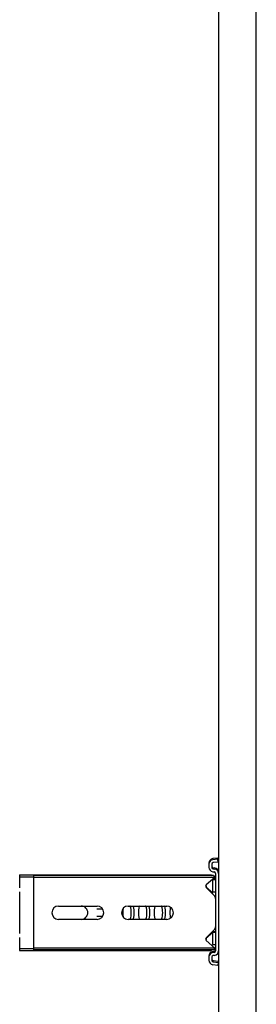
# Model space of a CAD drawing. Header units: centimetres. Extents: x 0 to 55409, y -2708 to 14680.
# Tile 139 of 215: x 50602 to 50618, y 4801 to 4868. Entities that reach past the tile are written whole.
import ezdxf

# ---------------------------------------------------------------- set-up
doc = ezdxf.new("R2010")
doc.units = ezdxf.units.CM
doc.header["$LTSCALE"] = 0.01
doc.layers.add('A-konstrukcja', color=7, linetype='Continuous')

# ---------------------------------------------------------------- blocks, each defined once
blk = doc.blocks.new('A$7E8814B27261F1')
at = {"color": 7, "linetype": 'Continuous'}
for p, q in [((2901.79, 4584.23), (2901.79, 4535.24)), ((2903.21, 4584.23), (2901.79, 4584.23)), ((2903.21, 4584.23), (2903.21, 4575)), ((2906.93, 4584.23), (2903.21, 4584.23)), ((2910.66, 4584.23), (2906.93, 4584.23)), ((2916.16, 4584.23), (2913.18, 4584.23)), ((2938.42, 4584.23), (2916.16, 4584.23)), ((2941.4, 4584.23), (2938.42, 4584.23)), ((2947.66, 4584.23), (2943.93, 4584.23)), ((2951.37, 4584.23), (2947.66, 4584.23)), ((2951.37, 4584.23), (2951.37, 4575)), ((2952.79, 4584.23), (2951.37, 4584.23)), ((2952.79, 4584.23), (2952.79, 4535.24)), ((2903.47, 4575), (2902.34, 4575)), ((2902.34, 4463.5), (2902.34, 4575)), ((2903.47, 4463.5), (2903.47, 4575)), ((2908.57, 4575), (2903.47, 4575)), ((2910.32, 4575), (2908.57, 4575)), ((2915.92, 4575), (2910.32, 4575)), ((2917.83, 4575), (2915.92, 4575)), ((2936.75, 4575), (2917.83, 4575)), ((2938.66, 4575), (2936.75, 4575)), ((2944.26, 4575), (2938.66, 4575)), ((2946.01, 4575), (2944.26, 4575)), ((2951.11, 4575), (2946.01, 4575)), ((2952.25, 4575), (2951.11, 4575)), ((2951.11, 4463.5), (2951.11, 4575)), ((2952.25, 4463.5), (2952.25, 4575)), ((2922.79, 4532), (2922.79, 4558)), ((2931.79, 4558), (2931.79, 4532)), ((2901.79, 4535.24), (2901.79, 4523.53)), ((2952.79, 4535.24), (2952.79, 4523.53)), ((2924.79, 4528.26), (2924.79, 4532.04)), ((2929.79, 4532.04), (2929.79, 4528.26)), ((2901.79, 4523.53), (2901.79, 4455.21)), ((2952.79, 4523.53), (2952.79, 4455.21)), ((2922.79, 4485), (2922.79, 4511)), ((2931.79, 4511), (2931.79, 4485)), ((2902.34, 4453.45), (2902.34, 4463.5)), ((2903.47, 4452.46), (2903.47, 4463.5)), ((2951.11, 4452.46), (2951.11, 4463.5)), ((2952.25, 4453.45), (2952.25, 4463.5)), ((2892.25, 4453.87), (2891.83, 4450.5)), ((2894.23, 4453.62), (2893.82, 4450.26)), ((2894.95, 4453.62), (2894.53, 4450.26)), ((2897.42, 4456.5), (2895.22, 4456.5)), ((2897.42, 4454.5), (2895.22, 4454.5)), ((2898.13, 4456.5), (2897.42, 4456.5)), ((2898.53, 4452.63), (2898.41, 4453.62)), ((2900.51, 4452.88), (2900.39, 4453.87)), ((2901.23, 4452.88), (2901.11, 4453.87)), ((2901.79, 4455.21), (2901.79, 4454.91)), ((2902.34, 4454.37), (2901.79, 4454.91)), ((2908.57, 4458.33), (2903.47, 4452.46)), ((2913.94, 4454), (2905.94, 4454)), ((2905.94, 4454), (2905.94, 4452)), ((2915.92, 4452.79), (2910.32, 4458.39)), ((2913.18, 4454.84), (2910.66, 4457.66)), ((2914.41, 4454), (2913.94, 4454)), ((2913.94, 4452), (2913.94, 4454)), ((2914.41, 4452), (2914.41, 4454)), ((2944.26, 4458.39), (2938.66, 4452.79)), ((2943.93, 4457.66), (2941.4, 4454.84)), ((2949.44, 4454), (2941.44, 4454)), ((2941.44, 4454), (2941.44, 4452)), ((2951.11, 4452.46), (2946.01, 4458.33)), ((2949.78, 4454), (2949.44, 4454)), ((2949.44, 4452), (2949.44, 4454)), ((2949.91, 4452), (2949.91, 4453.85)), ((2952.79, 4454.91), (2952.25, 4454.37)), ((2952.79, 4455.21), (2952.79, 4454.91)), ((2954.85, 4453.87), (2954.73, 4452.88)), ((2956.83, 4453.62), (2956.71, 4452.63)), ((2957.55, 4453.62), (2957.43, 4452.63)), ((2960.02, 4456.5), (2957.83, 4456.5)), ((2960.02, 4454.5), (2957.83, 4454.5)), ((2960.73, 4456.5), (2960.02, 4456.5)), ((2961.42, 4450.26), (2961.01, 4453.62)), ((2963.41, 4450.5), (2963, 4453.87)), ((2964.12, 4450.5), (2963.71, 4453.87)), ((4186.6, 4450), (711.34, 4450)), ((2893.82, 4450.26), (2891.83, 4450.5)), ((2894.53, 4450.26), (2893.82, 4450.26)), ((2917.83, 4452), (2901.51, 4452)), ((2953.74, 4450), (2901.51, 4450)), ((2903.47, 4452.46), (2902.34, 4453.45)), ((2920.15, 4452), (2917.83, 4452)), ((2934.44, 4452), (2920.15, 4452)), ((2936.75, 4452), (2934.44, 4452)), ((2953.74, 4452), (2936.75, 4452)), ((2952.25, 4453.45), (2951.11, 4452.46)), ((2954.45, 4450), (2953.74, 4450)), ((2961.42, 4450.26), (2963.41, 4450.5)), ((2962.14, 4450.26), (2961.42, 4450.26)), ((2962.14, 4450.26), (2964.12, 4450.5)), ((2964.12, 4450.5), (2963.41, 4450.5)), ((711.34, 4424.5), (4186.6, 4424.5))]:
    blk.add_line(p, q, dxfattribs=at)
for centre, radius, start, end in [((2927.29, 4558), 4.5, 0, 180), ((2927.29, 4542.73), 4.5, 180, 204.83331), ((2927.29, 4542.73), 4.5, 204.83331, 247.88696), ((2927.29, 4542.73), 4.5, 292.11304, 335.16669), ((2927.29, 4542.73), 4.5, 335.16669, 0), ((2927.29, 4542.73), 4.5, 247.88696, 292.11304), ((2927.29, 4532), 4.5, 180, 0), ((2927.29, 4511), 4.5, 0, 180), ((2927.29, 4485), 4.5, 180, 0), ((2909.47, 4457.54), 1.2, 45, 139), ((2908.79, 4456), 2.5, 41.74368, 90.86357), ((2916.16, 4457.5), 4, 221.74368, 241.04498), ((2916.16, 4457.5), 4, 243.95795, 253.96176), ((2938.42, 4457.5), 4, 286.03824, 318.25632), ((2945.79, 4456), 2.5, 89.53946, 138.25632), ((2945.11, 4457.54), 1.2, 41, 135), ((2917.83, 4454.7), 2.7, 225, 270), ((2936.75, 4454.7), 2.7, 270, 315)]:
    blk.add_arc(centre, radius, start, end, dxfattribs=at)
for centre, major_axis, ratio, start_param, end_param in [((2927.29, 4513.68), (-4.5, 0), 0.220826, 4.012655, 5.412123), ((2927.29, 4509.89), (-4.5, 0), 0.220826, 0, 3.141593), ((2927.29, 4507.94), (4.5, 0), 0.220826, 3.141593, 6.283185), ((2927.29, 4503.08), (-4.5, 0), 0.220826, 3.141593, 6.283185), ((2927.29, 4499.29), (-4.5, 0), 0.220826, 0, 3.141593), ((2927.29, 4497.34), (4.5, 0), 0.220826, 3.141593, 6.283185), ((2927.29, 4492.48), (-4.5, 0), 0.220826, 3.141593, 6.283185), ((2927.29, 4488.69), (-4.5, 0), 0.220826, 0, 3.141593), ((2927.29, 4486.74), (4.5, 0), 0.220826, 3.141593, 6.283185), ((2927.29, 4481.88), (-4.5, 0), 0.220826, 3.744806, 5.679972), ((2895.22, 4453.5), (0, 3), 0.999962, 0, 1.448623), ((2895.22, 4453.5), (0, 1), 0.999962, 0, 1.448623), ((2895.94, 4453.5), (0, 1), 0.999962, 0, 1.448623), ((2897.42, 4453.5), (0, -3), 0.999962, 1.692969, 3.141593), ((2897.42, 4453.5), (0, -1), 0.999962, 1.692969, 3.141593), ((2898.13, 4453.5), (0, -3), 0.999962, 1.692969, 3.141593), ((2957.83, 4453.5), (0, 3), 0.999962, 0, 1.448623), ((2957.83, 4453.5), (0, 1), 0.999962, 0, 1.448623), ((2958.54, 4453.5), (0, 1), 0.999962, 0, 1.448623), ((2960.02, 4453.5), (0, -3), 0.999962, 1.692969, 3.141593), ((2960.02, 4453.5), (0, -1), 0.999962, 1.692969, 3.141593), ((2960.73, 4453.5), (0, -3), 0.999962, 1.692969, 3.141593), ((2901.51, 4453), (0, -3), 0.999962, 4.834562, 6.283185), ((2901.51, 4453), (0, -1), 0.999962, 4.834562, 6.283185), ((2902.22, 4453), (0, -1), 0.999962, 4.834562, 6.283185), ((2953.74, 4453), (0, 1), 0.999962, 3.141593, 4.590216), ((2953.74, 4453), (0, 3), 0.999962, 3.141593, 4.590216), ((2954.45, 4453), (0, 3), 0.999962, 3.141593, 4.590216)]:
    blk.add_ellipse(centre, major_axis=major_axis, ratio=ratio, start_param=start_param, end_param=end_param, dxfattribs=at)

msp = doc.modelspace()

# ---------------------------------------------------------------- block references
at = {"layer": 'A-konstrukcja', "xscale": 0.1, "yscale": 0.1, "zscale": 0.1, "rotation": 89.99999999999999}
msp.add_blockref('A$7E8814B27261F1', (51060.429, 4514.625), dxfattribs=at)

doc.saveas('drawing.dxf')
